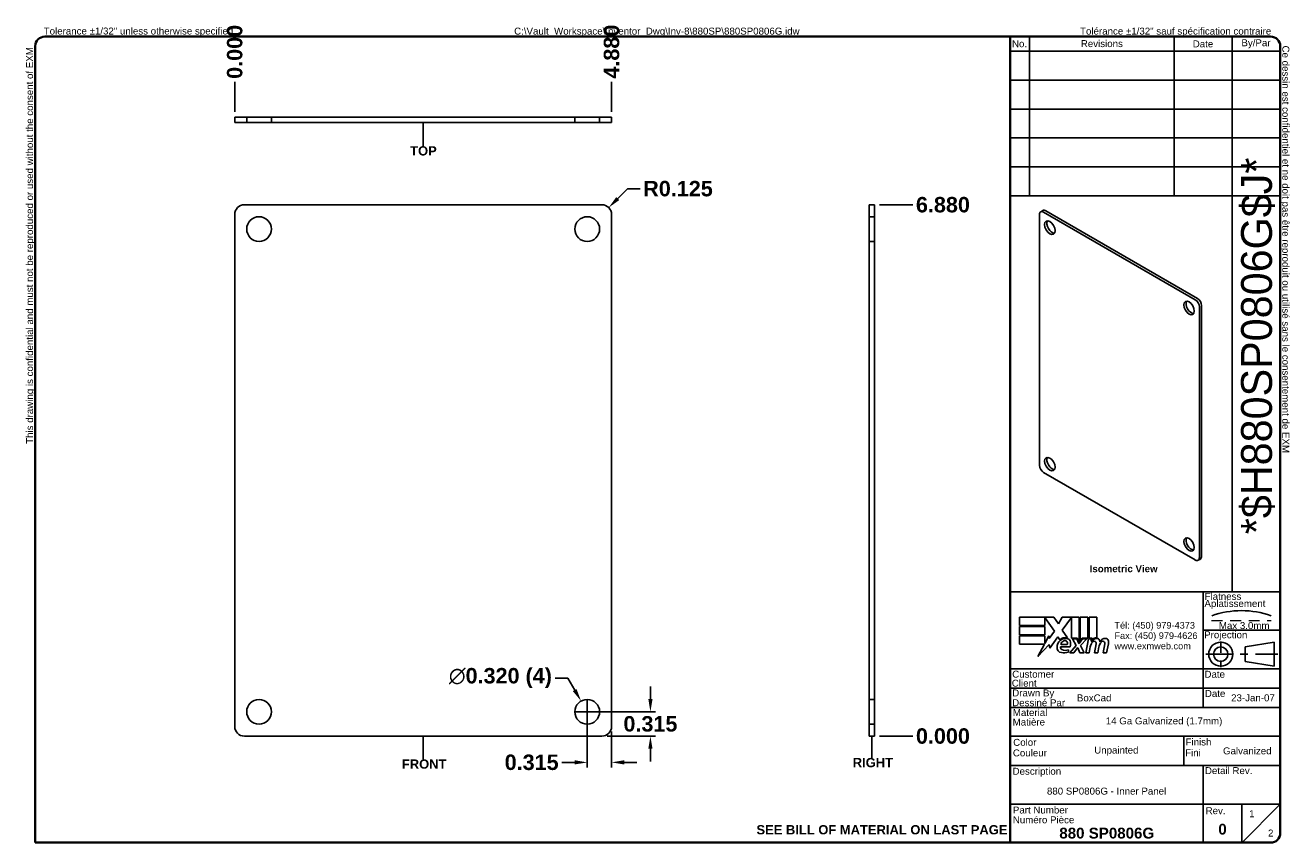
# Model space of a CAD drawing. Header units: inches. Extents: x 0.5 to 16.9, y 0.4 to 11.
import ezdxf
from ezdxf.enums import TextEntityAlignment as Align

# ---------------------------------------------------------------- set-up
doc = ezdxf.new("R2010")
doc.units = ezdxf.units.IN
doc.header["$LTSCALE"] = 1.666667
doc.header["$MEASUREMENT"] = 0
for name, pattern in [('CHAIN', [0.7087, 0.4724, -0.0591, 0.1181, -0.0591]), ('DASHED', [0.2067, 0.1654, -0.0413]), ('DASHED_SPACE', [0.2067, 0.1654, -0.0413])]:
    doc.linetypes.add(name, pattern=pattern)
doc.layers.get('0').update_dxf_attribs({"lineweight": 25})
for name, color, linetype, lineweight in [('Centerline(ANSI)', 7, 'Continuous', 25), ('Dimensions(ANSI)', 7, 'Continuous', 25), ('Hidden Edges(ANSI)', 7, 'DASHED_SPACE', 25), ('Sketch Geometry(ANSI)', 7, 'Continuous', 25), ('Symbols(ANSI)', 7, 'Continuous', 25), ('Visible Edges(ANSI)', 7, 'Continuous', 25)]:
    doc.layers.add(name, color=color, linetype=linetype, lineweight=lineweight)
doc.styles.add('Current-ANSI', font='arial.ttf')
doc.styles.add('Dimension-ANSI', font='arialbd.ttf')
doc.styles.add('Text Style44', font='arialbd.ttf')
doc.styles.add('Text Style83', font='FRE3OF9X.TTF')
doc.dimstyles.new('INCH-ANSI', dxfattribs={"dimscale": 1.666667, "dimtxt": 0.12, "dimasz": 0.098425, "dimexe": 0.04, "dimexo": 0.04, "dimgap": 0.031496, "dimtad": 0, "dimtih": 1, "dimtoh": 1, "dimdec": 3, "dimrnd": 1e-08, "dimzin": 0, "dimdsep": 46, "dimtxsty": 'Dimension-ANSI', "dimcen": 0.09, "dimdle": 0.312, "dimclrd": 179, "dimclre": 179, "dimclrt": 7, "dimadec": 1, "dimazin": 0, "dimtfac": 1, "dimtdec": 3, "dimtofl": 0, "dimtmove": 0, "dimatfit": 3, "dimfxl": 1, "dimtolj": 1, "dimtzin": 4, "dimlwd": 25, "dimlwe": 25, "dimarcsym": 0})
doc.dimstyles.new('INCH-ANSI-VERTICAL', dxfattribs={"dimscale": 1.666667, "dimtxt": 0.12, "dimasz": 0.098425, "dimexe": 0.04, "dimexo": 0.04, "dimgap": 0.031496, "dimtad": 0, "dimtih": 1, "dimtoh": 1, "dimdec": 3, "dimrnd": 1e-08, "dimzin": 0, "dimdsep": 46, "dimtxsty": 'Dimension-ANSI', "dimcen": 0.09, "dimdle": 0.312, "dimclrd": 179, "dimclre": 179, "dimclrt": 7, "dimadec": 1, "dimazin": 0, "dimtfac": 1, "dimtdec": 3, "dimtofl": 0, "dimtmove": 0, "dimatfit": 3, "dimfxl": 1, "dimtolj": 1, "dimtzin": 4, "dimlwd": 25, "dimlwe": 25, "dimarcsym": 0})

# ---------------------------------------------------------------- blocks, each defined once
blk = doc.blocks.new('*D8')
at = {"layer": 'Defpoints', "color": 0, "linetype": 'Continuous', "transparency": 16777216}
for p in [(3.248, 10.274), (3.248, 9.819), (3.248, 9.819)]:
    blk.add_point(p, dxfattribs=at)
at = {"layer": 'Dimensions(ANSI)', "color": 179, "linetype": 'Continuous', "lineweight": 25, "transparency": 16777216}
blk.add_line((3.248, 9.886), (3.248, 10.274), dxfattribs=at)
at = {"layer": 'Dimensions(ANSI)', "color": 7, "linetype": 'Continuous', "lineweight": 25, "transparency": 16777216, "insert": (3.248, 10.664), "char_height": 0.2, "attachment_point": 5, "rotation": 90, "style": 'Dimension-ANSI'}
blk.add_mtext('\\A1;0.000', dxfattribs=at)
blk = doc.blocks.new('*D9')
at = {"layer": 'Defpoints', "color": 0, "linetype": 'Continuous', "transparency": 16777216}
for p in [(8.128, 10.274), (3.248, 9.819), (8.128, 9.819)]:
    blk.add_point(p, dxfattribs=at)
at = {"layer": 'Dimensions(ANSI)', "color": 179, "linetype": 'Continuous', "lineweight": 25, "transparency": 16777216}
blk.add_line((8.128, 9.886), (8.128, 10.274), dxfattribs=at)
at = {"layer": 'Dimensions(ANSI)', "color": 7, "linetype": 'Continuous', "lineweight": 25, "transparency": 16777216, "insert": (8.128, 10.667), "char_height": 0.2, "attachment_point": 5, "rotation": 90, "style": 'Dimension-ANSI'}
blk.add_mtext('\\A1;4.880', dxfattribs=at)
blk = doc.blocks.new('*D10')
at = {"layer": 'Defpoints', "color": 0, "linetype": 'Continuous', "transparency": 16777216}
for p in [(11.533, 1.804), (11.533, 1.804), (12.03, 1.804)]:
    blk.add_point(p, dxfattribs=at)
at = {"layer": 'Dimensions(ANSI)', "color": 179, "linetype": 'Continuous', "lineweight": 25, "transparency": 16777216}
blk.add_line((11.599, 1.804), (12.03, 1.804), dxfattribs=at)
at = {"layer": 'Dimensions(ANSI)', "color": 7, "linetype": 'Continuous', "lineweight": 25, "transparency": 16777216, "insert": (12.419, 1.804), "char_height": 0.2, "attachment_point": 5, "style": 'Dimension-ANSI'}
blk.add_mtext('\\A1;0.000', dxfattribs=at)
blk = doc.blocks.new('*D11')
at = {"layer": 'Defpoints', "color": 0, "linetype": 'Continuous', "transparency": 16777216}
for p in [(11.533, 8.684), (12.03, 8.684), (11.533, 1.804)]:
    blk.add_point(p, dxfattribs=at)
at = {"layer": 'Dimensions(ANSI)', "color": 179, "linetype": 'Continuous', "lineweight": 25, "transparency": 16777216}
blk.add_line((11.599, 8.684), (12.03, 8.684), dxfattribs=at)
at = {"layer": 'Dimensions(ANSI)', "color": 7, "linetype": 'Continuous', "lineweight": 25, "transparency": 16777216, "insert": (12.419, 8.684), "char_height": 0.2, "attachment_point": 5, "style": 'Dimension-ANSI'}
blk.add_mtext('\\A1;6.880', dxfattribs=at)
blk = doc.blocks.new('Datum Identifier1')
at = {"layer": 'Symbols(ANSI)', "color": 7, "linetype": 'Continuous', "lineweight": 25}
for p, q in [((5.422, 9.483), (5.422, 9.581)), ((5.422, 9.483), (5.422, 9.459)), ((5.422, 9.459), (5.422, 9.275))]:
    blk.add_line(p, q, dxfattribs=at)
at = {"layer": 'Symbols(ANSI)', "color": 7, "insert": (5.254, 9.151), "char_height": 0.12, "attachment_point": 7, "line_spacing_factor": 0.25, "style": 'Dimension-ANSI'}
blk.add_mtext('TOP', dxfattribs=at)
blk = doc.blocks.new('Datum Identifier2')
at = {"layer": 'Symbols(ANSI)', "color": 7, "linetype": 'Continuous', "lineweight": 25}
for p, q in [((5.422, 1.536), (5.422, 1.635)), ((5.422, 1.536), (5.422, 1.519)), ((5.422, 1.519), (5.422, 1.335))]:
    blk.add_line(p, q, dxfattribs=at)
at = {"layer": 'Symbols(ANSI)', "color": 7, "insert": (5.147, 1.211), "char_height": 0.12, "attachment_point": 7, "line_spacing_factor": 0.25, "style": 'Dimension-ANSI'}
blk.add_mtext('FRONT', dxfattribs=at)
blk = doc.blocks.new('Datum Identifier3')
at = {"layer": 'Symbols(ANSI)', "color": 7, "linetype": 'Continuous', "lineweight": 25}
for p, q in [((11.234, 1.536), (11.234, 1.635)), ((11.234, 1.536), (11.234, 1.539)), ((11.234, 1.539), (11.234, 1.354))]:
    blk.add_line(p, q, dxfattribs=at)
at = {"layer": 'Symbols(ANSI)', "color": 7, "insert": (10.986, 1.23), "char_height": 0.12, "attachment_point": 7, "line_spacing_factor": 0.25, "style": 'Dimension-ANSI'}
blk.add_mtext('RIGHT', dxfattribs=at)
blk = doc.blocks.new('*D15')
at = {"layer": 'Defpoints', "color": 0, "linetype": 'Continuous', "transparency": 16777216}
for p in [(7.813, 2.119), (8.003, 1.804), (8.631, 1.804)]:
    blk.add_point(p, dxfattribs=at)
at = {"layer": 'Dimensions(ANSI)', "color": 179, "linetype": 'Continuous', "lineweight": 25, "transparency": 16777216}
for p, q in [((8.631, 2.283), (8.631, 2.447)), ((7.879, 2.119), (8.698, 2.119)), ((8.069, 1.804), (8.698, 1.804)), ((8.631, 1.64), (8.631, 1.476))]:
    blk.add_line(p, q, dxfattribs=at)
at = {"layer": 'Dimensions(ANSI)', "color": 179, "linetype": 'Continuous', "transparency": 16777216}
for points in [[(8.604, 2.283), (8.658, 2.283), (8.631, 2.119)], [(8.604, 1.64), (8.658, 1.64), (8.631, 1.804)]]:
    blk.add_solid(points, dxfattribs=at)
at = {"layer": 'Dimensions(ANSI)', "color": 7, "linetype": 'Continuous', "lineweight": 25, "transparency": 16777216, "insert": (8.631, 1.962), "char_height": 0.2, "attachment_point": 5, "style": 'Dimension-ANSI'}
blk.add_mtext('\\A1;0.315', dxfattribs=at)
blk = doc.blocks.new('*D16')
at = {"layer": 'Defpoints', "color": 0, "linetype": 'Continuous', "transparency": 16777216}
for p in [(7.813, 2.119), (8.128, 1.929), (7.813, 1.464)]:
    blk.add_point(p, dxfattribs=at)
at = {"layer": 'Dimensions(ANSI)', "color": 179, "linetype": 'Continuous', "lineweight": 25, "transparency": 16777216}
for p, q in [((7.813, 2.053), (7.813, 1.398)), ((8.128, 1.863), (8.128, 1.398)), ((7.649, 1.464), (7.485, 1.464)), ((8.292, 1.464), (8.456, 1.464))]:
    blk.add_line(p, q, dxfattribs=at)
at = {"layer": 'Dimensions(ANSI)', "color": 179, "linetype": 'Continuous', "transparency": 16777216}
for points in [[(7.649, 1.492), (7.649, 1.437), (7.813, 1.464)], [(8.292, 1.492), (8.292, 1.437), (8.128, 1.464)]]:
    blk.add_solid(points, dxfattribs=at)
at = {"layer": 'Dimensions(ANSI)', "color": 7, "linetype": 'Continuous', "lineweight": 25, "transparency": 16777216, "insert": (7.093, 1.464), "char_height": 0.2, "attachment_point": 5, "style": 'Dimension-ANSI'}
blk.add_mtext('\\A1;0.315', dxfattribs=at)
blk = doc.blocks.new('*D17')
at = {"layer": 'Defpoints', "color": 0, "linetype": 'Continuous', "transparency": 16777216}
for p in [(7.733, 2.258), (7.893, 1.981)]:
    blk.add_point(p, dxfattribs=at)
at = {"layer": 'Dimensions(ANSI)', "color": 179, "linetype": 'Continuous', "lineweight": 25, "transparency": 16777216}
for p, q in [((7.397, 2.556), (7.561, 2.556)), ((7.561, 2.556), (7.651, 2.4)), ((7.813, 1.969), (7.813, 2.269)), ((7.663, 2.119), (7.963, 2.119))]:
    blk.add_line(p, q, dxfattribs=at)
at = {"layer": 'Dimensions(ANSI)', "color": 179, "linetype": 'Continuous', "transparency": 16777216}
blk.add_solid([(7.674, 2.414), (7.627, 2.386), (7.733, 2.258)], dxfattribs=at)
at = {"layer": 'Dimensions(ANSI)', "color": 7, "linetype": 'Continuous', "lineweight": 25, "transparency": 16777216, "insert": (6.688, 2.556), "char_height": 0.2, "attachment_point": 5, "style": 'Dimension-ANSI'}
blk.add_mtext('\\A1;∅0.320 (4)', dxfattribs=at)
blk = doc.blocks.new('*D18')
at = {"layer": 'Defpoints', "color": 0, "linetype": 'Continuous', "transparency": 16777216}
for p in [(8.003, 8.559), (8.091, 8.648)]:
    blk.add_point(p, dxfattribs=at)
at = {"layer": 'Dimensions(ANSI)', "color": 179, "linetype": 'Continuous', "lineweight": 25, "transparency": 16777216}
for p, q in [((8.336, 8.892), (8.207, 8.764)), ((8.5, 8.892), (8.336, 8.892))]:
    blk.add_line(p, q, dxfattribs=at)
at = {"layer": 'Dimensions(ANSI)', "color": 179, "linetype": 'Continuous', "transparency": 16777216}
blk.add_solid([(8.188, 8.783), (8.226, 8.744), (8.091, 8.648)], dxfattribs=at)
at = {"layer": 'Dimensions(ANSI)', "color": 7, "linetype": 'Continuous', "lineweight": 25, "transparency": 16777216, "insert": (8.988, 8.892), "char_height": 0.2, "attachment_point": 5, "style": 'Dimension-ANSI'}
blk.add_mtext('\\A1;R0.125', dxfattribs=at)
blk = doc.blocks.new('Borders EXM - B (Inch)')
at = {"layer": 'Sketch Geometry(ANSI)', "linetype": 'Continuous', "lineweight": 35}
for p, q in [((16.398, 10.692), (0.523, 10.692)), ((0.398, 10.567), (0.398, 0.255)), ((16.523, 0.38), (16.523, 10.567)), ((0.398, 0.255), (16.398, 0.255))]:
    blk.add_line(p, q, dxfattribs=at)
for centre, start, end in [((0.523, 10.567), 90, 180), ((16.398, 10.567), 0, 90), ((16.398, 0.38), 270, 0)]:
    blk.add_arc(centre, 0.125, start, end, dxfattribs=at)
at = {"layer": 'Symbols(ANSI)', "color": 7, "char_height": 0.09, "attachment_point": 7, "style": 'Current-ANSI'}
for s, insert in [('Tolerance ±1/32" unless otherwise specified', (0.509, 10.692)), ('Tolérance ±1/32" sauf spécification contraire', (13.93, 10.691))]:
    blk.add_mtext(s, dxfattribs=dict(at, insert=insert))
for s, insert, rotation in [('This drawing is confidential and must not be reproduced or used without the consent of EXM', (0.398, 5.419), 90), ('Ce dessin est confidentiel et ne doit pas être reproduit ou utilisé sans le consentement de EXM', (16.522, 10.576), 270)]:
    blk.add_mtext(s, dxfattribs=dict(at, insert=insert, rotation=rotation))
at = {"layer": 'Symbols(ANSI)', "color": 7, "style": 'Current-ANSI'}
blk.add_attdef('FILENAME_AND_PATH_001', (6.601, 10.718), '', height=0.09, dxfattribs=at)
blk = doc.blocks.new('Title Blocks EXM - ANSI B')
for p, q in [((13.372, 3.063), (13.372, 3.17)), ((13.372, 3.17), (13.818, 3.17)), ((13.824, 2.989), (13.701, 3.168)), ((13.701, 3.168), (13.701, 3.063)), ((13.818, 3.17), (13.877, 3.083)), ((13.877, 3.083), (13.923, 3.17)), ((13.923, 3.17), (14.146, 3.17)), ((14.046, 3.166), (13.924, 3.002)), ((14.046, 2.9), (14.046, 3.166)), ((14.146, 3.17), (14.146, 2.842)), ((14.16, 3.17), (14.259, 3.17)), ((14.16, 2.866), (14.16, 3.17)), ((14.259, 3.17), (14.259, 2.9)), ((14.273, 3.17), (14.372, 3.17)), ((14.273, 2.9), (14.273, 3.17)), ((14.372, 3.17), (14.372, 2.905)), ((13.701, 3.063), (13.372, 3.063)), ((13.372, 3.049), (13.701, 3.049)), ((13.372, 2.942), (13.372, 3.049)), ((13.701, 3.049), (13.701, 2.942)), ((13.758, 2.895), (13.824, 2.989)), ((13.924, 3.002), (13.993, 2.903)), ((13.701, 2.942), (13.372, 2.942)), ((13.372, 2.82), (13.372, 2.927)), ((13.372, 2.927), (13.701, 2.927)), ((13.695, 2.82), (13.372, 2.82)), ((13.612, 2.661), (13.695, 2.82)), ((13.758, 2.815), (13.612, 2.661)), ((13.701, 2.831), (13.752, 2.929)), ((13.701, 2.927), (13.701, 2.831)), ((13.752, 2.929), (13.758, 2.895)), ((13.765, 2.768), (13.758, 2.815)), ((13.87, 2.914), (13.765, 2.768)), ((13.893, 2.876), (13.87, 2.914)), ((13.905, 2.788), (14.027, 2.788)), ((13.91, 2.818), (13.99, 2.818)), ((14.023, 2.709), (14.105, 2.802)), ((14.121, 2.9), (14.046, 2.9)), ((14.059, 2.891), (14.113, 2.891)), ((14.105, 2.802), (14.059, 2.891)), ((14.113, 2.891), (14.139, 2.83)), ((14.146, 2.842), (14.121, 2.9)), ((14.139, 2.83), (14.146, 2.83)), ((14.146, 2.83), (14.19, 2.891)), ((14.185, 2.9), (14.16, 2.866)), ((14.245, 2.891), (14.164, 2.803)), ((14.164, 2.803), (14.209, 2.709)), ((14.259, 2.9), (14.185, 2.9)), ((14.19, 2.891), (14.245, 2.891)), ((14.232, 2.709), (14.264, 2.891)), ((14.264, 2.891), (14.302, 2.891)), ((14.314, 2.9), (14.273, 2.9)), ((14.302, 2.891), (14.299, 2.859)), ((14.299, 2.859), (14.309, 2.859)), ((14.312, 2.88), (14.314, 2.9)), ((14.345, 2.709), (14.365, 2.824)), ((14.457, 2.709), (14.477, 2.824)), ((14.523, 2.823), (14.501, 2.709)), ((14.005, 2.718), (14.005, 2.748)), ((14.077, 2.709), (14.023, 2.709)), ((14.122, 2.774), (14.077, 2.709)), ((14.13, 2.774), (14.122, 2.774)), ((14.155, 2.709), (14.13, 2.774)), ((14.209, 2.709), (14.155, 2.709)), ((14.276, 2.709), (14.232, 2.709)), ((14.289, 2.784), (14.276, 2.709)), ((14.389, 2.709), (14.345, 2.709)), ((14.402, 2.784), (14.389, 2.709)), ((14.501, 2.709), (14.457, 2.709))]:
    blk.add_line(p, q)
for centre, radius, start, end in [((13.991, 2.772), 0.133, 134.1684, 176.5646), ((13.968, 2.796), 0.11, 77.079, 133.1785), ((13.968, 2.796), 0.0996, 80.4085, 134.1684), ((13.936, 2.779), 0.032, 163.5261, 244.6784), ((13.965, 2.811), 0.056, 109.3797, 172.9975), ((13.959, 2.83), 0.0365, 51.1652, 109.3797), ((13.962, 2.833), 0.0318, 331.4547, 51.1652), ((13.981, 2.843), 0.0507, 23.8445, 85.0802), ((13.941, 2.826), 0.094, 336.1555, 23.8445), ((14.442, 2.757), 0.155, 147.5992, 170), ((14.376, 2.816), 0.08, 89.4776, 147.4114), ((14.346, 2.818), 0.042, 96.03, 147.5992), ((14.37, 2.825), 0.08, 88.7952, 136.5849), ((14.344, 2.839), 0.02, 23.5571, 96.03), ((14.325, 2.831), 0.041, 350, 23.5571), ((14.377, 2.862), 0.0338, 16.9928, 89.4776), ((14.555, 2.759), 0.155, 148.5584, 170.8257), ((14.317, 2.844), 0.096, 3.6169, 16.9928), ((14.486, 2.814), 0.0819, 89.6788, 153.9508), ((14.458, 2.818), 0.042, 96.1027, 147.6083), ((14.456, 2.839), 0.02, 23.5487, 96.1027), ((14.437, 2.831), 0.041, 349.9922, 23.5487), ((14.487, 2.861), 0.035, 18.4748, 89.6788), ((14.429, 2.842), 0.096, 349, 18.4748), ((13.925, 2.776), 0.0658, 176.5646, 261.5605), ((13.945, 2.911), 0.202, 261.5605, 287.3343), ((13.966, 2.842), 0.102, 244.6784, 292.5609)]:
    blk.add_arc(centre, radius, start, end)
at = {"layer": 'Centerline(ANSI)', "linetype": 'DASHED', "lineweight": 18, "ltscale": 0.507983}
blk.add_line((15.861, 3.128), (16.632, 3.128), dxfattribs=at)
at = {"layer": 'Centerline(ANSI)', "linetype": 'CHAIN', "ltscale": 0.185148}
blk.add_line((15.979, 2.855), (15.979, 2.521), dxfattribs=at)
at = {"layer": 'Centerline(ANSI)', "linetype": 'CHAIN', "ltscale": 0.437897}
blk.add_line((15.786, 2.691), (16.717, 2.691), dxfattribs=at)
at = {"layer": 'Sketch Geometry(ANSI)'}
for p, q in [((13.25, 10.687), (16.625, 10.687)), ((13.5, 10.687), (13.5, 8.625)), ((15.375, 10.687), (15.375, 8.625)), ((16.125, 10.687), (16.125, 3.5)), ((13.25, 10.5), (16.75, 10.5)), ((16.75, 10.562), (16.75, 0.375)), ((13.25, 10.125), (16.75, 10.125)), ((13.25, 9.75), (16.75, 9.75)), ((16.75, 9.375), (13.25, 9.375)), ((13.25, 9), (16.75, 9)), ((16.75, 9), (16.75, 8.625)), ((13.25, 8.625), (16.75, 8.625)), ((16.75, 3.5), (13.25, 3.5)), ((15.75, 2), (15.75, 3.5)), ((15.75, 3), (16.75, 3)), ((16.669, 2.847), (16.294, 2.785)), ((16.669, 2.535), (16.669, 2.847)), ((16.294, 2.785), (16.294, 2.598)), ((16.75, 2.5), (13.25, 2.5)), ((16.294, 2.598), (16.669, 2.535)), ((16.75, 2.25), (13.25, 2.25)), ((16.75, 2), (13.25, 2)), ((13.25, 1.629), (16.75, 1.629)), ((15.499, 1.629), (15.499, 1.25)), ((13.25, 1.25), (16.75, 1.25)), ((15.75, 1.25), (15.75, 0.75)), ((15.75, 0.75), (13.25, 0.75)), ((16.25, 0.75), (15.75, 0.75)), ((15.75, 0.75), (15.75, 0.25)), ((16.25, 0.25), (16.25, 0.75)), ((16.25, 0.75), (16.75, 0.75)), ((16.25, 0.25), (16.75, 0.75)), ((16.625, 0.25), (13.25, 0.25))]:
    blk.add_line(p, q, dxfattribs=at)
at = {"layer": 'Sketch Geometry(ANSI)', "linetype": 'Continuous', "lineweight": 35}
for p, q in [((13.25, 8.625), (13.25, 10.687)), ((13.25, 8.625), (13.25, 3.5)), ((13.25, 0.25), (13.25, 3.5))]:
    blk.add_line(p, q, dxfattribs=at)
at = {"layer": 'Sketch Geometry(ANSI)'}
for radius in [0.156, 0.0935]:
    blk.add_circle((15.979, 2.691), radius, dxfattribs=at)
for centre, radius, start, end in [((16.625, 10.562), 0.125, 0, 90), ((16.247, 2.112), 1.143, 70.2973, 109.7027), ((16.625, 0.375), 0.125, 270, 0)]:
    blk.add_arc(centre, radius, start, end, dxfattribs=at)
at = {"layer": 'Symbols(ANSI)', "color": 7, "char_height": 0.09, "style": 'Current-ANSI'}
for s, insert, width, attachment_point in [('Revisions', (14.439, 10.596), 1.87331, 5), ('By/Par', (16.435, 10.594), 0.62202, 5), ('No.', (13.373, 10.595), 0.25039, 5), ('Date', (15.749, 10.593), 0.75135, 5), ('Date', (15.773, 2.136), 0.26554, 7), ('Rev.', (15.783, 0.618), 0.25854, 7)]:
    blk.add_mtext(s, dxfattribs=dict(at, insert=insert, width=width, attachment_point=attachment_point))
for s, insert, attachment_point in [('\\fArial|b1|i0;\\H0.0900;Isometric View', (14.281, 3.842), 1), ('Flatness', (15.77, 3.393), 7), ('Aplatissement', (15.768, 3.275), 7), ('Max 3.0mm', (15.954, 3.015), 7), ('Projection', (15.764, 2.87), 7), ('Customer', (13.278, 2.386), 7), ('Date', (15.768, 2.385), 7), ('Client', (13.273, 2.269), 7), ('Drawn By', (13.278, 2.117), 7), ('Dessiné Par', (13.278, 2.016), 7), ('Material', (13.286, 1.889), 7), ('Matière', (13.284, 1.766), 7), ('Couleur', (13.287, 1.366), 7), ('Color', (13.291, 1.503), 7), ('Fini', (15.518, 1.37), 7), ('Finish', (15.523, 1.508), 7), ('Description', (13.283, 1.103), 7), ('Detail Rev.', (15.774, 1.137), 7), ('Part Number', (13.287, 0.627), 7), ('Numéro Pièce', (13.286, 0.5), 7)]:
    blk.add_mtext(s, dxfattribs=dict(at, insert=insert, attachment_point=attachment_point))
at = {"layer": 'Symbols(ANSI)', "color": 7, "insert": (14.602, 3.107), "char_height": 0.085, "attachment_point": 1, "line_spacing_factor": 0.944221, "style": 'Current-ANSI'}
blk.add_mtext('\\fArial|b0|i0;\\H0.0850;Tél: (450) 979-4373\\PFax: (450) 979-4626\\Pwww.exmweb.com', dxfattribs=at)
at = {"layer": 'Symbols(ANSI)', "color": 7, "style": 'Current-ANSI'}
for tag, p in [('REV1', (13.375, 10.313)), ('REV1DATE', (15.75, 10.31)), ('REV1BY', (16.437, 10.313)), ('REV2', (13.373, 9.938)), ('REV2DATE', (15.747, 9.941)), ('REV2BY', (16.437, 9.938)), ('REV3', (13.374, 9.563)), ('REV3DATE', (15.752, 9.563)), ('REV3BY', (16.437, 9.564)), ('REV4', (13.377, 9.188)), ('REV4DATE', (15.752, 9.188)), ('REV4BY', (16.441, 9.188)), ('REV5', (13.373, 8.813)), ('REV5DATE', (15.752, 8.813)), ('REV5BY', (16.438, 8.811)), ('MFG_APPROVED_DATE', (16.393, 2.374)), ('DETAIL_REV', (16.249, 0.926))]:
    blk.add_attdef(tag, text='', height=0.09, dxfattribs=at).set_placement(p, align=Align.MIDDLE_CENTER)
for tag, p in [('REV1DESC', (13.526, 10.31)), ('REV2DESC', (13.525, 9.937)), ('REV3DESC', (13.528, 9.564)), ('REV4DESC', (13.533, 9.19)), ('REV5DESC', (13.532, 8.811)), ('COMPANY', (14.12, 2.375))]:
    blk.add_attdef(tag, text='', height=0.09, dxfattribs=at).set_placement(p, align=Align.MIDDLE_LEFT)
at = {"layer": 'Symbols(ANSI)', "color": 7, "style": 'Text Style83'}
blk.add_attdef('BARCODE_001', (16.642, 4.244), '', height=0.4, rotation=90, dxfattribs=at)
at = {"layer": 'Symbols(ANSI)', "color": 7}
for tag, p, height, style in [('AUTHOR_001', (14.116, 2.08), 0.09, 'Current-ANSI'), ('IDW_DATE_001', (16.113, 2.081), 0.09, 'Current-ANSI'), ('MATERIEL_001', (14.49, 1.782), 0.09, 'Current-ANSI'), ('COLOR_001', (14.34, 1.404), 0.09, 'Current-ANSI'), ('FINISH_001', (16.008, 1.394), 0.09, 'Current-ANSI'), ('IDW_DESC_001', (13.728, 0.873), 0.09, 'Current-ANSI'), ('Sheet_Number_001', (16.346, 0.58), 0.09, 'Current-ANSI'), ('IDW_REV_001', (15.947, 0.355), 0.14, 'Text Style44'), ('IDW_NAME_001', (13.888, 0.304), 0.14, 'Text Style44'), ('Number_of_sheets_001', (16.591, 0.33), 0.09, 'Current-ANSI')]:
    blk.add_attdef(tag, p, '', height=height, dxfattribs=dict(at, style=style))

msp = doc.modelspace()

# ---------------------------------------------------------------- linework, layer by layer
at = {"layer": 'Hidden Edges(ANSI)', "ltscale": 0.129419}
for p, q in [((3.4027, 9.7511), (3.4027, 9.8191)), ((3.7227, 9.7511), (3.7227, 9.8191)), ((7.6527, 9.7511), (7.6527, 9.8191)), ((7.9727, 9.7511), (7.9727, 9.8191)), ((11.4648, 8.5293), (11.5328, 8.5293)), ((11.4648, 8.2093), (11.5328, 8.2093)), ((11.4648, 2.2793), (11.5328, 2.2793)), ((11.4648, 1.9593), (11.5328, 1.9593))]:
    msp.add_line(p, q, dxfattribs=at)
at = {"layer": 'Visible Edges(ANSI)'}
for p, q in [((3.2477, 9.8191), (3.3727, 9.8191)), ((3.2477, 9.8191), (3.2477, 9.7511)), ((3.3727, 9.7511), (3.2477, 9.7511)), ((3.3727, 9.8191), (8.0027, 9.8191)), ((3.3727, 9.7511), (8.0027, 9.7511)), ((8.0027, 9.8191), (8.1277, 9.8191)), ((8.1277, 9.7511), (8.0027, 9.7511)), ((8.1277, 9.7511), (8.1277, 9.8191)), ((3.2477, 1.9293), (3.2477, 8.5593)), ((3.3727, 8.6843), (8.0027, 8.6843)), ((8.1277, 8.5593), (8.1277, 1.9293)), ((11.4648, 8.5593), (11.4648, 8.6843)), ((11.5328, 8.6843), (11.4648, 8.6843)), ((11.4648, 8.5593), (11.4648, 1.9293)), ((11.5328, 8.6843), (11.5328, 8.5593)), ((11.5328, 8.5593), (11.5328, 1.9293)), ((13.6698, 5.3106), (13.6698, 8.5586)), ((13.7142, 8.6096), (13.6853, 8.5929)), ((13.7228, 8.5892), (15.6872, 7.4551)), ((13.7517, 8.6059), (15.716, 7.4717)), ((15.7691, 7.3799), (15.7691, 4.1319)), ((15.7402, 7.3632), (15.7402, 4.1152)), ((15.6872, 4.0846), (13.7228, 5.2187)), ((15.7535, 4.0975), (15.7247, 4.0809)), ((8.0027, 1.8043), (3.3727, 1.8043)), ((11.4648, 1.8043), (11.4648, 1.9293)), ((11.4648, 1.8043), (11.5328, 1.8043)), ((11.5328, 1.9293), (11.5328, 1.8043))]:
    msp.add_line(p, q, dxfattribs=at)
for centre in [(3.5627, 8.3693), (7.8127, 8.3693), (3.5627, 2.1193), (7.8127, 2.1193)]:
    msp.add_circle(centre, 0.16, dxfattribs=at)
for centre, start, end in [((3.3727, 8.5593), 90, 180), ((8.0027, 8.5593), 0, 90), ((3.3727, 1.9293), 180, 270), ((8.0027, 1.9293), 270, 0)]:
    msp.add_arc(centre, 0.125, start, end, dxfattribs=at)
for centre, major_axis, start_param, end_param in [((13.7228, 8.528), (-0.0375, 0.065), 5.4977871, 7.0685835), ((13.7517, 8.5446), (-0.0375, 0.065), 5.4977871, 6.2831853), ((13.8323, 8.405), (-0.048, 0.0831), 0.3052382, 2.8363544), ((15.6354, 7.364), (-0.048, 0.0831), 0.3052382, 2.8363544), ((15.6872, 7.3938), (0.0375, -0.065), 0.7853982, 2.3561945), ((15.716, 7.4105), (-0.0375, 0.065), 3.9269908, 5.4977871), ((13.8323, 5.3431), (-0.048, 0.0831), 0.3052382, 2.8363544), ((13.7228, 5.2799), (-0.0375, 0.065), 0.7853982, 2.3561945), ((15.6354, 4.3021), (-0.048, 0.0831), 0.3052382, 2.8363544), ((15.6872, 4.1458), (0.0375, -0.065), 5.4977871, 7.0685835), ((15.716, 4.1625), (0.0375, -0.065), 0, 0.7853982)]:
    msp.add_ellipse(centre, major_axis=major_axis, ratio=0.5773503, start_param=start_param, end_param=end_param, dxfattribs=at)
for centre in [(13.8034, 8.3883), (15.6066, 7.3473), (13.8034, 5.3265), (15.6066, 4.2855)]:
    msp.add_ellipse(centre, major_axis=(0.048, -0.0831), ratio=0.5773503, dxfattribs=at)

# ---------------------------------------------------------------- block references
at = {"xscale": 0.9999970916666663, "yscale": 0.9999970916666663, "zscale": 0.9999970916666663}
for name, p, values in [('Borders EXM - B (Inch)', (0.2652, 0.1697), {'FILENAME_AND_PATH_001': 'C:\\Vault_Workspace\\Inventor_Dwg\\Inv-8\\880SP\\880SP0806G.idw'}), ('Title Blocks EXM - ANSI B', (0.0381, 0.1742), {'COLOR_001': 'Unpainted', 'AUTHOR_001': 'BoxCad', 'IDW_DATE_001': '23-Jan-07', 'IDW_REV_001': '0', 'Sheet_Number_001': '1', 'Number_of_sheets_001': '2', 'IDW_DESC_001': '880 SP0806G - Inner Panel', 'IDW_NAME_001': '880 SP0806G', 'BARCODE_001': '*$H880SP0806G$J*', 'FINISH_001': 'Galvanized', 'MATERIEL_001': '14 Ga Galvanized (1.7mm)'})]:
    msp.add_blockref(name, p, dxfattribs=at).add_auto_attribs(values)
at = {"layer": 'Symbols(ANSI)', "xscale": 0.9999970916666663, "yscale": 0.9999970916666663, "zscale": 0.9999970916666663}
for name in ['Datum Identifier1', 'Datum Identifier2', 'Datum Identifier3']:
    msp.add_blockref(name, (0.2652, 0.1697), dxfattribs=at)

# ---------------------------------------------------------------- texts
at = {"layer": 'Symbols(ANSI)', "color": 7, "insert": (11.6293, 0.5911), "char_height": 0.12, "width": 3.251149, "attachment_point": 5, "style": 'Dimension-ANSI'}
msp.add_mtext('{\\fArial|b1|i0;SEE BILL OF MATERIAL ON LAST PAGE}', dxfattribs=at)

# ---------------------------------------------------------------- dimensions: what is measured, and where the dimension line sits
at = {"layer": 'Dimensions(ANSI)', "color": 179, "linetype": 'Continuous', "lineweight": 25, "true_color": 0x262658}
for feature_location, offset, dtype, origin, dimstyle, picture, middle in [((3.2477257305, 9.8190971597), (0, 0.455385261), 1, (3.2477257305, 9.8190971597), 'INCH-ANSI-VERTICAL', '*D8', (3.2477257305, 10.6638107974)), ((8.1277, 9.8191), (0, 0.4554), 1, (3.2477, 9.8191), 'INCH-ANSI-VERTICAL', '*D9', (8.1277, 10.6671)), ((11.5328, 8.6843), (0.4972, 0), 0, (11.5328, 1.8043), 'INCH-ANSI', '*D11', (12.4193, 8.6843)), ((11.5328138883, 1.8043324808), (0.4972003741, 0), 0, (11.5328138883, 1.8043324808), 'INCH-ANSI', '*D10', (12.419342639, 1.8043324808))]:
    dim = msp.add_ordinate_dim(feature_location=feature_location, offset=offset, dtype=dtype, origin=origin, dimstyle=dimstyle, override={"dimgap": 0.031496, "dimtad": 0, "dimdec": 3, "dimlfac": 1, "dimtol": 0, "dimlim": 0, "dimtp": 0, "dimtm": 0, "dimtdec": 3}, dxfattribs=at)
    dim.commit()
    dim.dimension.update_dxf_attribs({"geometry": picture, "text_midpoint": middle})
dim = msp.add_radius_dim(center=(8.0027, 8.5593), mpoint=(8.0911, 8.6477), dimstyle='INCH-ANSI', override={"dimgap": 0.031496, "dimdec": 3, "dimlfac": 1, "dimcen": 0, "dimtol": 0, "dimlim": 0, "dimtp": 0, "dimtm": 0, "dimtdec": 3}, dxfattribs=at)
dim.commit()
dim.dimension.update_dxf_attribs({"geometry": '*D18', "text_midpoint": (8.9882, 8.8923), "dimtype": 164})
dim = msp.add_diameter_dim_2p(p1=(7.8927, 1.9808), p2=(7.7327, 2.2579), text='<> (4)', dimstyle='INCH-ANSI', override={"dimgap": 0.031496, "dimdec": 3, "dimlfac": 1, "dimtol": 0, "dimlim": 0, "dimtp": 0, "dimtm": 0, "dimtdec": 3}, dxfattribs=at)
dim.commit()
dim.dimension.update_dxf_attribs({"geometry": '*D17', "text_midpoint": (6.6881, 2.5555), "dimtype": 163})
for base, p1, p2, angle, override, picture, middle in [((8.6309, 1.8043), (7.8127, 2.1193), (8.0027, 1.8043), 90, {"dimgap": 0.031496, "dimdec": 3, "dimlfac": 1, "dimtol": 0, "dimlim": 0, "dimtp": 0, "dimtm": 0, "dimtdec": 3, "dimatfit": 1}, '*D15', (8.6309, 1.9618)), ((7.8127, 1.4645), (8.1277, 1.9293), (7.8127, 2.1193), 180, {"dimgap": 0.031496, "dimtih": 0, "dimtoh": 0, "dimdec": 3, "dimlfac": 1, "dimtol": 0, "dimlim": 0, "dimtp": 0, "dimtm": 0, "dimtdec": 3, "dimatfit": 1}, '*D16', (7.0926, 1.4645))]:
    dim = msp.add_linear_dim(base=base, p1=p1, p2=p2, angle=angle, dimstyle='INCH-ANSI', override=override, dxfattribs=at)
    dim.commit()
    dim.dimension.update_dxf_attribs({"geometry": picture, "text_midpoint": middle, "dimtype": 160})

doc.saveas('drawing.dxf')
